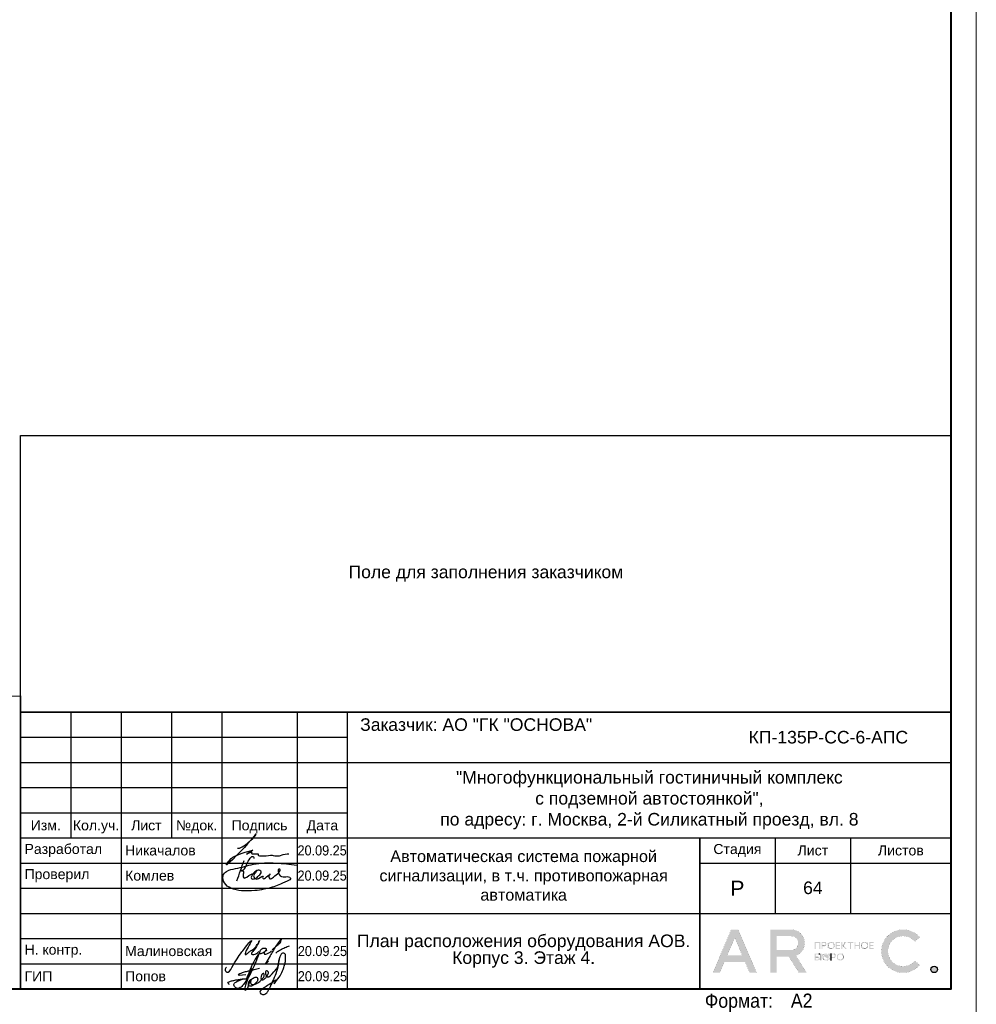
# Model space of a CAD drawing. Header units: millimetres. Extents: x -195178 to 1761886, y 140622 to 301105.
# Tile 23 of 131: x 93713 to 112731, y 224498 to 244065. Entities that reach past the tile are written whole.
import ezdxf
from ezdxf.enums import TextEntityAlignment as Align

# ---------------------------------------------------------------- set-up
doc = ezdxf.new("R2010")
doc.units = ezdxf.units.MM
doc.layers.get('Defpoints').update_dxf_attribs({"color": 252})
for name, color, linetype, lineweight in [('DB CP Оформление', 7, 'Continuous', 25), ('Охрана входов', 252, 'Continuous', 30), ('Рамка', 7, 'Continuous', 18)]:
    doc.layers.add(name, color=color, linetype=linetype, lineweight=lineweight)
doc.layers.add('DB CP Подписи', color=7, linetype='Continuous', lineweight=25, true_color=0x0a45f5)
doc.layers.add('Автоматика', color=1, linetype='Continuous')
doc.layers.add('формат', color=250, linetype='Continuous')
doc.styles.add('Arial', font='arial.ttf', dxfattribs={"width": 0.9, "height": 699.9999999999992})
doc.styles.add('CP.Text', font='arial.ttf')
doc.styles.add('CP.Text дата', font='arial.ttf', dxfattribs={"width": 0.9})

# ---------------------------------------------------------------- blocks, each defined once
blk = doc.blocks.new('*U29')
at = {"color": 0, "lineweight": 0}
blk.add_lwpolyline([(-594, 4.393872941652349e-15), (6.661338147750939e-14, 6.661338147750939e-14), (3.331937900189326e-14, 420.0000000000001), (-594.0000000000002, 420.0000000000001)], close=True, dxfattribs=at)
at = {"lineweight": 40}
blk.add_lwpolyline([(-574, 5.000000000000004), (-4.999999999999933, 5.000000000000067), (-4.999999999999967, 415.0000000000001), (-574.0000000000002, 415.0000000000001)], close=True, dxfattribs=at)
at = {"style": 'Arial', "width": 0.9}
blk.add_text('Формат:', height=2.8, dxfattribs=at).set_placement((-53.97311837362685, 1.250000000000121))
at = {"style": 'Arial', "width": 0.9, "flags": 8}
blk.add_attdef('FORMAT', (-36.87188609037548, 1.257088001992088), '', height=2.8, dxfattribs=at)
blk = doc.blocks.new('Попов')
at = {"layer": 'DB CP Подписи', "color": 160, "true_color": 0x0a45f5}
for points in [[(7.394956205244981, 7.032094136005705), (4.284556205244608, 0.8400941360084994), (3.982156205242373, 0.4944941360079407), (3.665356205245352, 0.2583778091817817), (3.190156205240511, 0.09837780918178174), (2.801356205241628, 0.2064941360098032), (2.509696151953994, 0.451294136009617), (2.383756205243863, 0.7680941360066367), (2.429696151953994, 0.9984941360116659), (2.62855620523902, 1.243294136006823), (3.319756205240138, 1.603294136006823), (3.895756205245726, 1.848094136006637), (4.370956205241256, 1.992094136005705), (4.918156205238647, 1.992094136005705)], [(7.394956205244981, 7.032094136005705), (6.962956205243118, 6.427294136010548), (4.918156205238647, 1.992094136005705)], [(8.094156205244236, 0.03369413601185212), (8.828556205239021, 0.5520941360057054), (9.980556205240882, 1.272094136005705), (10.85895620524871, 1.761694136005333), (10.41255620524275, 1.084894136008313), (11.57895620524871, 2.611294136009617), (12.16935620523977, 3.84969413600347), (12.471756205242, 4.713694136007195), (12.629696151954, 5.419294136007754), (12.689696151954, 6.2400941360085), (12.54375620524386, 6.945694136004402), (12.34215620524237, 7.075294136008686), (12.03975620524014, 7.075294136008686), (11.64969615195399, 6.6000941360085), (11.379696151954, 5.779294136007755), (11.21895620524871, 4.728094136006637), (10.72935620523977, 3.014494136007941), (9.418956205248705, 0.0336941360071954)], [(3.521356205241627, 2.971294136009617), (4.126156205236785, 3.244894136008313), (4.932556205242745, 3.475294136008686), (6.444556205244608, 3.835294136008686), (7.495756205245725, 4.080094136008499)], [(5.979696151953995, 4.069175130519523), (4.859696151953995, -0.1216221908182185), (5.311356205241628, 0.624094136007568), (5.311356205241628, 0.8688941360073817), (5.624396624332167, 1.697142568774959), (6.247356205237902, 2.150494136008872), (6.650556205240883, 2.323294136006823), (6.909756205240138, 2.323294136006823), (7.125756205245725, 2.150494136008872), (7.125756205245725, 1.747294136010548), (6.82335620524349, 1.243294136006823), (6.333756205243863, 0.7968941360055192), (5.714556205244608, 0.5088941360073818), (5.412156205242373, 0.5952941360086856), (5.49855620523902, 1.286494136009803), (5.817585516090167, 1.879286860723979), (5.714556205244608, 1.286494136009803), (5.829756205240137, 0.9552941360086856), (6.146556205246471, 0.8832941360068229), (6.794556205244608, 1.012894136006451), (7.528956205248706, 1.459294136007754), (8.119356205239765, 2.064094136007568), (8.407356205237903, 2.510494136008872), (8.407356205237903, 2.899294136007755), (8.320956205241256, 3.028894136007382), (8.090556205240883, 2.956894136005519), (7.816956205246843, 2.366494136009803), (7.816956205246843, 1.963294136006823), (7.989756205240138, 1.776094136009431), (8.364156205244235, 1.891294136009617), (8.82495620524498, 2.323294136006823), (9.055356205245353, 2.697694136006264), (9.271356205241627, 3.302494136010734), (9.012156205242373, 3.561694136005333), (8.882556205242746, 3.561694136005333), (8.709696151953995, 3.3600941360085), (8.709696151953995, 2.978377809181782), (9.039696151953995, 2.408377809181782), (10.349696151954, 3.378377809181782), (11.11969615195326, 4.410259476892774), (11.27818451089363, 5.133235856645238), (11.35539592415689, 5.654323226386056), (11.38831620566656, 5.819447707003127), (11.35539592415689, 5.654323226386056)], [(1.534156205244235, 0.8688941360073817), (1.303756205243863, 1.041694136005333), (1.217356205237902, 1.214494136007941), (1.447756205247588, 1.416094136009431), (2.038156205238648, 1.603294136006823), (2.815756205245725, 1.761694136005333), (3.506956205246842, 1.876894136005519), (4.357209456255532, 1.989153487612), (4.918156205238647, 1.992094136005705)], [(3.521356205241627, 2.971294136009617), (3.294445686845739, 2.859738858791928), (4.789696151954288, 2.859738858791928)]]:
    blk.add_spline(points, degree=3, dxfattribs=at)
at = {"layer": 'DB CP Подписи'}
blk.add_spline([(8.094156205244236, 0.03369413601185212), (7.791756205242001, -0.2544480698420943), (7.618956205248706, -0.4847058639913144), (7.618956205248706, -0.8015058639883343), (7.950156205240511, -1.060705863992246), (8.569356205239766, -1.060705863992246), (8.943756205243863, -0.7583058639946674), (9.116556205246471, -0.4991058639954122), (9.418956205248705, 0.0336941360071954)], degree=3, dxfattribs=at)
blk = doc.blocks.new('A$Cf51998ab')
at = {"layer": 'DB CP Подписи'}
for points in [[(2.024743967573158, 7.175397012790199), (0.02474396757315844, 3.175397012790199), (2.524743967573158, 0.1753970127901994), (9.524743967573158, 6.675397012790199), (17.02474396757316, 19.1753970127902), (23.52474396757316, 28.6753970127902), (29.02474396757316, 35.6753970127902), (35.52474396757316, 43.6753970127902), (36.52474396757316, 44.6753970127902), (30.02474396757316, 30.6753970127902), (28.52474396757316, 26.1753970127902), (28.52474396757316, 25.1753970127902), (31.52474396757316, 26.6753970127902), (36.02474396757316, 30.1753970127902), (43.52474396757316, 36.1753970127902), (45.52474396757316, 39.1753970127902), (47.52474396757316, 42.6753970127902), (47.52474396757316, 43.1753970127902), (48.02474396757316, 44.1753970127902), (40.52474396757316, 31.1753970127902), (37.52474396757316, 25.6753970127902), (40.52474396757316, 25.1753970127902), (47.02474396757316, 28.6753970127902), (47.52474396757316, 29.1753970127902)], [(66.52474396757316, 31.6753970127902), (75.02474396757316, 39.1753970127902), (79.02474396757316, 43.6753970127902), (79.52474396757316, 46.6753970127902), (75.02474396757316, 41.6753970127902), (69.02474396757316, 32.6753970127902), (61.02474396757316, 18.6753970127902), (57.02474396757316, 11.6753970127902), (61.52474396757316, 15.6753970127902)], [(57.52474396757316, 34.1753970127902), (54.52474396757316, 34.1753970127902), (50.02474396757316, 31.1753970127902), (49.52474396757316, 26.1753970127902), (54.02474396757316, 27.6753970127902), (56.02474396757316, 29.1753970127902), (58.02474396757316, 33.1753970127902), (57.52474396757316, 34.1753970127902)], [(59.02474396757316, 30.6753970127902), (55.49455854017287, 28.71229258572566), (55.52474396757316, 25.6753970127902), (57.52474396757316, 25.6753970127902), (62.02474396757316, 27.6753970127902), (65.02474396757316, 29.6753970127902), (65.52474396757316, 30.1753970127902)], [(71.80259313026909, 27.23596012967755), (75.18207571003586, 30.02247973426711), (81.43411698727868, 33.40007838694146), (87.77064376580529, 36.27103771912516), (91.06563812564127, 37.45319772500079)]]:
    blk.add_spline(points, degree=3, dxfattribs=at)
blk = doc.blocks.new('Лого')
at = {"layer": 'DB CP Оформление'}
h = blk.add_hatch(color=0, dxfattribs=at)
edge = h.paths.add_edge_path()
edge.add_line((-3.149615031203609, 491.8564630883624), (-2.145539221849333, 491.0307320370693))
edge.add_arc((-5.466713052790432, 493.7619962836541), 4.300000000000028, 39.43316774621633, 320.5668322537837, ccw=False)
edge.add_line((-2.145539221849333, 496.4932605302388), (-3.149615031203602, 495.6675294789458))
edge.add_arc((-5.466713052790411, 493.7619962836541), 3.000000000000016, 39.43316774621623, 320.5668322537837)
edge = h.paths.add_edge_path()
edge.add_arc((0.7039796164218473, 490.1453402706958), 0.65, 0, 360)
h.paths.add_polyline_path([(-38.91856638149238, 496.3972109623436), (-37.43639440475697, 492.9290438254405), (-40.40073835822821, 492.9290438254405)], flags=16)
edge = h.paths.add_edge_path(flags=16)
edge.add_line((-30.56831019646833, 493.9825875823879), (-27.63778042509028, 493.9825875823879))
edge.add_arc((-27.63778042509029, 495.2825875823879), 1.299999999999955, 270.0000000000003, 360.0000000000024)
edge.add_line((-26.33778042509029, 495.2825875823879), (-26.33778042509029, 495.4512324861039))
edge.add_arc((-27.63778042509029, 495.4512324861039), 1.300000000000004, 359.9999999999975, 449.9999999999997)
edge.add_line((-27.63778042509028, 496.7512324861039), (-30.56831019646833, 496.7512324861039))
edge.add_line((-30.56831019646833, 496.7512324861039), (-30.56831019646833, 493.9825875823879))
h.paths.add_polyline_path([(-35.9689509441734, 489.4953402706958), (-36.88082038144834, 491.6290438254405), (-40.956312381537, 491.6290438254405), (-41.8681818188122, 489.4953402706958), (-43.28192242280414, 489.4953402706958), (-39.6254366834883, 498.0512324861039), (-38.21169607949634, 498.0512324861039), (-34.55521034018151, 489.4953402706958)])
edge = h.paths.add_edge_path()
edge.add_line((-30.56831019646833, 489.4953402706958), (-31.86831019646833, 489.4953402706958))
edge.add_line((-31.86831019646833, 489.4953402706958), (-31.86831019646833, 498.0512324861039))
edge.add_line((-31.86831019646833, 498.0512324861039), (-27.63778042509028, 498.0512324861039))
edge.add_arc((-27.63778042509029, 495.4512324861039), 2.600000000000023, 0, 89.99999999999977, ccw=False)
edge.add_line((-25.03778042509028, 495.4512324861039), (-25.03778042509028, 495.2825875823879))
edge.add_arc((-27.63778042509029, 495.2825875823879), 2.600000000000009, -70.23716168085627, 0, ccw=False)
edge.add_line((-26.75864866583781, 492.8357268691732), (-24.6131234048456, 489.4953402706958))
edge.add_line((-24.6131234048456, 489.4953402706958), (-26.15818166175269, 489.4953402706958))
edge.add_line((-26.15818166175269, 489.4953402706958), (-28.20534579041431, 492.6825875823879))
edge.add_line((-28.20534579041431, 492.6825875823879), (-30.56831019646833, 492.6825875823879))
edge.add_line((-30.56831019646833, 492.6825875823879), (-30.56831019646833, 489.4953402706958))
edge = h.paths.add_edge_path(flags=16)
edge.add_line((-21.27053753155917, 492.6928723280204), (-21.27053753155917, 492.5228723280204))
edge.add_arc((-20.82053753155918, 492.5228723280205), 0.4499999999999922, 180.0000000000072, 270.0000000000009)
edge.add_line((-20.82053753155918, 492.0728723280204), (-20.69150461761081, 492.0728723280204))
edge.add_arc((-20.6915046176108, 492.5228723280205), 0.4500000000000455, 269.9999999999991, 359.9999999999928)
edge.add_line((-20.24150461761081, 492.5228723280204), (-20.24150461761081, 492.6928723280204))
edge.add_arc((-20.69150461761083, 492.6928723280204), 0.4500000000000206, 0, 89.99999999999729)
edge.add_line((-20.69150461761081, 493.1428723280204), (-20.82053753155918, 493.1428723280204))
edge.add_arc((-20.82053753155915, 492.6928723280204), 0.4500000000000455, 90.00000000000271, 180)
edge = h.paths.add_edge_path(flags=17)
edge.add_line((-21.62964566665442, 491.9228723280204), (-21.62964566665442, 492.5328723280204))
edge.add_line((-21.62964566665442, 492.5328723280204), (-21.45053753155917, 492.5328723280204))
edge.add_line((-21.45053753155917, 492.5328723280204), (-21.45053753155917, 492.5228723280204))
edge.add_arc((-20.85053753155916, 492.5228723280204), 0.6000000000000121, 180, 269.999999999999)
edge.add_line((-20.85053753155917, 491.9228723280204), (-20.66150461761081, 491.9228723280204))
edge.add_arc((-20.66150461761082, 492.5228723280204), 0.6000000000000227, 270.000000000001, 360)
edge.add_line((-20.06150461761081, 492.5228723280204), (-20.06150461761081, 492.6928723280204))
edge.add_arc((-20.66150461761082, 492.6928723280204), 0.6000000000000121, 0, 89.99999999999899)
edge.add_line((-20.66150461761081, 493.2928723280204), (-20.85053753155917, 493.2928723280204))
edge.add_arc((-20.85053753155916, 492.6928723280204), 0.6000000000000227, 90.00000000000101, 180)
edge.add_line((-21.45053753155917, 492.6928723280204), (-21.45053753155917, 492.6828723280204))
edge.add_line((-21.45053753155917, 492.6828723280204), (-21.62964566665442, 492.6828723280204))
edge.add_line((-21.62964566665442, 492.6828723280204), (-21.62964566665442, 493.2928723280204))
edge.add_line((-21.62964566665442, 493.2928723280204), (-21.80964566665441, 493.2928723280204))
edge.add_line((-21.80964566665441, 493.2928723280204), (-21.80964566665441, 491.9228723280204))
edge.add_line((-21.80964566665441, 491.9228723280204), (-21.62964566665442, 491.9228723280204))
edge = h.paths.add_edge_path(flags=16)
edge.add_line((-18.44160413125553, 492.6928723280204), (-18.44160413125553, 492.5228723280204))
edge.add_arc((-17.99160413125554, 492.5228723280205), 0.4499999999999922, 180.0000000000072, 270.0000000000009)
edge.add_line((-17.99160413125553, 492.0728723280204), (-17.86257121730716, 492.0728723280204))
edge.add_arc((-17.86257121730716, 492.5228723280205), 0.4500000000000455, 269.9999999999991, 359.9999999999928)
edge.add_line((-17.41257121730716, 492.5228723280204), (-17.41257121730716, 492.6928723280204))
edge.add_arc((-17.86257121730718, 492.6928723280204), 0.4500000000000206, 0, 89.99999999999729)
edge.add_line((-17.86257121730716, 493.1428723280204), (-17.99160413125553, 493.1428723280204))
edge.add_arc((-17.99160413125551, 492.6928723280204), 0.4500000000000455, 90.00000000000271, 180)
edge = h.paths.add_edge_path()
edge.add_line((-18.62160413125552, 492.6928723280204), (-18.62160413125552, 492.5228723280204))
edge.add_arc((-18.02160413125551, 492.5228723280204), 0.6000000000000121, 180, 269.999999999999)
edge.add_line((-18.02160413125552, 491.9228723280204), (-17.83257121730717, 491.9228723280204))
edge.add_arc((-17.83257121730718, 492.5228723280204), 0.6000000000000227, 270.000000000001, 360)
edge.add_line((-17.23257121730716, 492.5228723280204), (-17.23257121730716, 492.6928723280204))
edge.add_arc((-17.83257121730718, 492.6928723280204), 0.6000000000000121, 0, 89.99999999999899)
edge.add_line((-17.83257121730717, 493.2928723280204), (-18.02160413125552, 493.2928723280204))
edge.add_arc((-18.02160413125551, 492.6928723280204), 0.6000000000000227, 90.00000000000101, 180)
edge = h.paths.add_edge_path(flags=16)
edge.add_line((-13.61226025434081, 494.9777851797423), (-13.61226025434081, 494.8077851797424))
edge.add_arc((-13.16226025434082, 494.8077851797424), 0.4499999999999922, 180.0000000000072, 270.0000000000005)
edge.add_line((-13.16226025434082, 494.3577851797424), (-13.03322734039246, 494.3577851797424))
edge.add_arc((-13.03322734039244, 494.8077851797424), 0.4500000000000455, 269.9999999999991, 359.9999999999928)
edge.add_line((-12.58322734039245, 494.8077851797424), (-12.58322734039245, 494.9777851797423))
edge.add_arc((-13.03322734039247, 494.9777851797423), 0.4500000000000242, 0, 89.99999999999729)
edge.add_line((-13.03322734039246, 495.4277851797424), (-13.16226025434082, 495.4277851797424))
edge.add_arc((-13.16226025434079, 494.9777851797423), 0.4500000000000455, 90.00000000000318, 180)
edge = h.paths.add_edge_path()
edge.add_line((-13.79226025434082, 494.9777851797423), (-13.79226025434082, 494.8077851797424))
edge.add_arc((-13.19226025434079, 494.8077851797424), 0.6000000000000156, 180, 269.9999999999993)
edge.add_line((-13.19226025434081, 494.2077851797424), (-13.00322734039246, 494.2077851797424))
edge.add_arc((-13.00322734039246, 494.8077851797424), 0.6000000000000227, 270.000000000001, 360)
edge.add_line((-12.40322734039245, 494.8077851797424), (-12.40322734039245, 494.9777851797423))
edge.add_arc((-13.00322734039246, 494.9777851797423), 0.6000000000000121, 0, 89.99999999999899)
edge.add_line((-13.00322734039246, 495.5777851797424), (-13.19226025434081, 495.5777851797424))
edge.add_arc((-13.19226025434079, 494.9777851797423), 0.6000000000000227, 90.00000000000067, 180)
edge = h.paths.add_edge_path(flags=16)
edge.add_line((-20.28705089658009, 494.9777851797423), (-20.28705089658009, 494.8077851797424))
edge.add_arc((-19.8370508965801, 494.8077851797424), 0.4499999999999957, 180.0000000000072, 270.0000000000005)
edge.add_line((-19.83705089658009, 494.3577851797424), (-19.70801798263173, 494.3577851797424))
edge.add_arc((-19.70801798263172, 494.8077851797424), 0.4500000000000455, 269.9999999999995, 359.9999999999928)
edge.add_line((-19.25801798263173, 494.8077851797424), (-19.25801798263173, 494.9777851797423))
edge.add_arc((-19.70801798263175, 494.9777851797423), 0.4500000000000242, 0, 89.99999999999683)
edge.add_line((-19.70801798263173, 495.4277851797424), (-19.83705089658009, 495.4277851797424))
edge.add_arc((-19.83705089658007, 494.9777851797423), 0.4500000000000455, 90.00000000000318, 180)
edge = h.paths.add_edge_path()
edge.add_line((-20.46705089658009, 494.9777851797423), (-20.46705089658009, 494.8077851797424))
edge.add_arc((-19.86705089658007, 494.8077851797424), 0.6000000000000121, 180, 269.999999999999)
edge.add_line((-19.86705089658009, 494.2077851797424), (-19.67801798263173, 494.2077851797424))
edge.add_arc((-19.67801798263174, 494.8077851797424), 0.6000000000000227, 270.000000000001, 360)
edge.add_line((-19.07801798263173, 494.8077851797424), (-19.07801798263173, 494.9777851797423))
edge.add_arc((-19.67801798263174, 494.9777851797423), 0.6000000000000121, 0, 89.99999999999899)
edge.add_line((-19.67801798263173, 495.5777851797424), (-19.86705089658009, 495.5777851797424))
edge.add_arc((-19.86705089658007, 494.9777851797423), 0.6000000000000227, 90.00000000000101, 180)
edge = h.paths.add_edge_path(flags=16)
edge.add_arc((-19.22667760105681, 492.7878723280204), 0.1800000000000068, 270.0000000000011, 360)
edge.add_line((-19.04667760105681, 492.7878723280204), (-19.0466776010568, 492.9328723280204))
edge.add_arc((-19.22667760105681, 492.9328723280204), 0.1800000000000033, 0, 89.99999999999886)
edge.add_line((-19.2266776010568, 493.1128723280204), (-19.63443714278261, 493.1128723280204))
edge.add_line((-19.63443714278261, 493.1128723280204), (-19.6344371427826, 492.6078723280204))
edge.add_line((-19.6344371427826, 492.6078723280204), (-19.22667760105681, 492.6078723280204))
edge = h.paths.add_edge_path()
edge.add_line((-19.63443714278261, 491.9228723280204), (-19.81443714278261, 491.9228723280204))
edge.add_line((-19.81443714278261, 491.9228723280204), (-19.81443714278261, 493.2928723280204))
edge.add_line((-19.81443714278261, 493.2928723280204), (-19.2266776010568, 493.2928723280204))
edge.add_arc((-19.2266776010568, 492.9328723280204), 0.3600000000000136, 0, 89.99999999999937, ccw=False)
edge.add_line((-18.8666776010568, 492.9328723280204), (-18.86667760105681, 492.7878723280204))
edge.add_arc((-19.22667760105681, 492.7878723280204), 0.3600000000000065, -89.99999999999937, 0, ccw=False)
edge.add_line((-19.22667760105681, 492.4278723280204), (-19.63443714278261, 492.4278723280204))
edge.add_line((-19.63443714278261, 492.4278723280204), (-19.63443714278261, 491.9228723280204))
edge = h.paths.add_edge_path(flags=16)
edge.add_line((-22.41432519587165, 492.0728723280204), (-22.81592550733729, 492.0728723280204))
edge.add_line((-22.81592550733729, 492.0728723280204), (-22.81592550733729, 492.5700955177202))
edge.add_line((-22.81592550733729, 492.5700955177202), (-22.41432519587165, 492.5700955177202))
edge.add_arc((-22.41432519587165, 492.3900955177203), 0.17999999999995, -1.807620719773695e-11, 89.99999999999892, ccw=False)
edge.add_line((-22.23432519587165, 492.3900955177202), (-22.23432519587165, 492.2528723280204))
edge.add_arc((-22.41432519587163, 492.2528723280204), 0.1799999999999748, -90.00000000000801, 0, ccw=False)
h.paths.add_polyline_path([(-16.95626591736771, 495.5777851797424), (-17.51223811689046, 494.9677851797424), (-17.55459530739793, 494.9677851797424), (-17.55459530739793, 495.5777851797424), (-17.73459530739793, 495.5777851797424), (-17.73459530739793, 494.2077851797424), (-17.55459530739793, 494.2077851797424), (-17.55459530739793, 494.8177851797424), (-17.47826675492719, 494.8177851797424), (-16.92229455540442, 494.2077851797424), (-16.67874821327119, 494.2077851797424), (-17.32006333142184, 494.9114214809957), (-16.71271957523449, 495.5777851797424)])
edge = h.paths.add_edge_path()
edge.add_line((-22.10894538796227, 493.1128723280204), (-22.8159255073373, 493.1128723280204))
edge.add_line((-22.8159255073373, 493.1128723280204), (-22.81592550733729, 492.7200955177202))
edge.add_line((-22.81592550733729, 492.7200955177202), (-22.41432519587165, 492.7200955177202))
edge.add_arc((-22.41432519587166, 492.3600955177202), 0.3600000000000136, 0, 89.99999999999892, ccw=False)
edge.add_line((-22.05432519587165, 492.3600955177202), (-22.05432519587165, 492.2828723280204))
edge.add_arc((-22.41432519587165, 492.2828723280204), 0.3600000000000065, -89.99999999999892, 0, ccw=False)
edge.add_line((-22.41432519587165, 491.9228723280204), (-23.01592550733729, 491.9228723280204))
edge.add_line((-23.01592550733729, 491.9228723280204), (-23.01592550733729, 493.2928723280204))
edge.add_line((-23.01592550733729, 493.2928723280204), (-22.10894538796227, 493.2928723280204))
edge.add_line((-22.10894538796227, 493.2928723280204), (-22.10894538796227, 493.1128723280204))
h.paths.add_polyline_path([(-15.99401623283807, 495.3977851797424), (-16.45775531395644, 495.3977851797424), (-16.45775531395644, 495.5777851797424), (-15.35027715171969, 495.5777851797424), (-15.35027715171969, 495.3977851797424), (-15.81401623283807, 495.3977851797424), (-15.81401623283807, 494.2077851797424), (-15.99401623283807, 494.2077851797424)])
h.paths.add_polyline_path([(-14.219327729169, 494.9827851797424), (-14.219327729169, 495.5777851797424), (-14.039327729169, 495.5777851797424), (-14.039327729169, 494.2077851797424), (-14.219327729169, 494.2077851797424), (-14.219327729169, 494.8027851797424), (-14.92320967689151, 494.8027851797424), (-14.92320967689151, 494.2077851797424), (-15.10320967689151, 494.2077851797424), (-15.10320967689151, 495.5777851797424), (-14.92320967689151, 495.5777851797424), (-14.92320967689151, 494.9827851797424)])
h.paths.add_polyline_path([(-11.97615986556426, 494.8027851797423), (-11.97615986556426, 494.3877851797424), (-11.30687213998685, 494.3877851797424), (-11.30687213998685, 494.2077851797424), (-12.15615986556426, 494.2077851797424), (-12.15615986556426, 495.5777851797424), (-11.30687213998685, 495.5777851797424), (-11.30687213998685, 495.3977851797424), (-11.97615986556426, 495.3977851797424), (-11.97615986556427, 494.9827851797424), (-11.34484040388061, 494.9827851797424), (-11.34484040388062, 494.8027851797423)])
edge = h.paths.add_edge_path(flags=16)
edge.add_arc((-21.07411837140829, 495.0727851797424), 0.1800000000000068, 270.0000000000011, 360)
edge.add_line((-20.89411837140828, 495.0727851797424), (-20.89411837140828, 495.2177851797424))
edge.add_arc((-21.07411837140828, 495.2177851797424), 0.1800000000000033, 0, 89.99999999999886)
edge.add_line((-21.07411837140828, 495.3977851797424), (-21.48187791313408, 495.3977851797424))
edge.add_line((-21.48187791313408, 495.3977851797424), (-21.48187791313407, 494.8927851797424))
edge.add_line((-21.48187791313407, 494.8927851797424), (-21.07411837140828, 494.8927851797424))
h.paths.add_polyline_path([(-22.81592550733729, 494.2077851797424), (-23.01592550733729, 494.2077851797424), (-23.01592550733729, 495.5777851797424), (-21.90894538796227, 495.5777851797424), (-21.90894538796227, 494.2077851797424), (-22.10894538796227, 494.2077851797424), (-22.10894538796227, 495.3977851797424), (-22.81592550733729, 495.3977851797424)])
h.paths.add_polyline_path([(-18.65095050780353, 494.8027851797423), (-18.65095050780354, 494.3877851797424), (-17.98166278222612, 494.3877851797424), (-17.98166278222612, 494.2077851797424), (-18.83095050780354, 494.2077851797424), (-18.83095050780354, 495.5777851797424), (-17.98166278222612, 495.5777851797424), (-17.98166278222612, 495.3977851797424), (-18.65095050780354, 495.3977851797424), (-18.65095050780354, 494.9827851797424), (-18.01963104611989, 494.9827851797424), (-18.01963104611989, 494.8027851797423)])
edge = h.paths.add_edge_path()
edge.add_line((-21.48187791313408, 494.2077851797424), (-21.66187791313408, 494.2077851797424))
edge.add_line((-21.66187791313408, 494.2077851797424), (-21.66187791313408, 495.5777851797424))
edge.add_line((-21.66187791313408, 495.5777851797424), (-21.07411837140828, 495.5777851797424))
edge.add_arc((-21.07411837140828, 495.2177851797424), 0.3600000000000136, 0, 89.99999999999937, ccw=False)
edge.add_line((-20.71411837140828, 495.2177851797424), (-20.71411837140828, 495.0727851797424))
edge.add_arc((-21.07411837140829, 495.0727851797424), 0.3600000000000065, -89.99999999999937, 0, ccw=False)
edge.add_line((-21.07411837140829, 494.7127851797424), (-21.48187791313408, 494.7127851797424))
edge.add_line((-21.48187791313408, 494.7127851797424), (-21.48187791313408, 494.2077851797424))
edge = h.paths.add_edge_path()
edge.add_line((-19.81443714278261, 493.2928723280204), (-19.81443714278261, 491.9228723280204))
edge.add_line((-22.10894538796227, 493.2928723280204), (-22.10894538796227, 493.1128723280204))
at = {"layer": 'DB CP Оформление', "color": 0}
for p, q in [((-22.10894538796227, 493.2928723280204), (-22.10894538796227, 493.1128723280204)), ((-19.81443714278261, 493.2928723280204), (-19.81443714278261, 491.9228723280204))]:
    blk.add_line(p, q, dxfattribs=at)
at = {"layer": 'DB CP Оформление', "color": 0, "const_width": 0.01}
for points in [[(-35.9689509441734, 489.4953402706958), (-36.88082038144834, 491.6290438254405), (-40.956312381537, 491.6290438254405), (-41.8681818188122, 489.4953402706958), (-43.28192242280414, 489.4953402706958), (-39.6254366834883, 498.0512324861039), (-38.21169607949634, 498.0512324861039), (-34.55521034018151, 489.4953402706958)], [(-38.91856638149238, 496.3972109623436), (-37.43639440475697, 492.9290438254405), (-40.40073835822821, 492.9290438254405)], [(-22.81592550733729, 494.2077851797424), (-23.01592550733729, 494.2077851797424), (-23.01592550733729, 495.5777851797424), (-21.90894538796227, 495.5777851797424), (-21.90894538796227, 494.2077851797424), (-22.10894538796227, 494.2077851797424), (-22.10894538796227, 495.3977851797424), (-22.81592550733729, 495.3977851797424)], [(-18.65095050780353, 494.8027851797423), (-18.65095050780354, 494.3877851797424), (-17.98166278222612, 494.3877851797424), (-17.98166278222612, 494.2077851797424), (-18.83095050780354, 494.2077851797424), (-18.83095050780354, 495.5777851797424), (-17.98166278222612, 495.5777851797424), (-17.98166278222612, 495.3977851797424), (-18.65095050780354, 495.3977851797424), (-18.65095050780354, 494.9827851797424), (-18.01963104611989, 494.9827851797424), (-18.01963104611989, 494.8027851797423)], [(-16.95626591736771, 495.5777851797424), (-17.51223811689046, 494.9677851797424), (-17.55459530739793, 494.9677851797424), (-17.55459530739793, 495.5777851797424), (-17.73459530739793, 495.5777851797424), (-17.73459530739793, 494.2077851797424), (-17.55459530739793, 494.2077851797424), (-17.55459530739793, 494.8177851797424), (-17.47826675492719, 494.8177851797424), (-16.92229455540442, 494.2077851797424), (-16.67874821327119, 494.2077851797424), (-17.32006333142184, 494.9114214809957), (-16.71271957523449, 495.5777851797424)], [(-15.99401623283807, 495.3977851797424), (-16.45775531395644, 495.3977851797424), (-16.45775531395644, 495.5777851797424), (-15.35027715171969, 495.5777851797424), (-15.35027715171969, 495.3977851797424), (-15.81401623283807, 495.3977851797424), (-15.81401623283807, 494.2077851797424), (-15.99401623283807, 494.2077851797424)], [(-14.219327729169, 494.9827851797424), (-14.219327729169, 495.5777851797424), (-14.039327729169, 495.5777851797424), (-14.039327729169, 494.2077851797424), (-14.219327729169, 494.2077851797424), (-14.219327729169, 494.8027851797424), (-14.92320967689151, 494.8027851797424), (-14.92320967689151, 494.2077851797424), (-15.10320967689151, 494.2077851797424), (-15.10320967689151, 495.5777851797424), (-14.92320967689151, 495.5777851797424), (-14.92320967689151, 494.9827851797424)], [(-11.97615986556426, 494.8027851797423), (-11.97615986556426, 494.3877851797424), (-11.30687213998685, 494.3877851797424), (-11.30687213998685, 494.2077851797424), (-12.15615986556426, 494.2077851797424), (-12.15615986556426, 495.5777851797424), (-11.30687213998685, 495.5777851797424), (-11.30687213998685, 495.3977851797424), (-11.97615986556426, 495.3977851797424), (-11.97615986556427, 494.9827851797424), (-11.34484040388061, 494.9827851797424), (-11.34484040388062, 494.8027851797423)]]:
    blk.add_lwpolyline(points, close=True, dxfattribs=at)
for points in [[(-30.56831019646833, 489.4953402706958), (-31.86831019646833, 489.4953402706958), (-31.86831019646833, 498.0512324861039), (-27.63778042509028, 498.0512324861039, -0.414213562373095), (-25.03778042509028, 495.4512324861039), (-25.03778042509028, 495.2825875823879, -0.316436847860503), (-26.75864866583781, 492.8357268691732), (-24.6131234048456, 489.4953402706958), (-26.15818166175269, 489.4953402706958), (-28.20534579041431, 492.6825875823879), (-30.56831019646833, 492.6825875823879)], [(-3.149615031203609, 491.8564630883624), (-2.145539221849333, 491.0307320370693, -2.790346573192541), (-2.145539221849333, 496.4932605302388), (-3.149615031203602, 495.6675294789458, 2.790346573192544)], [(-30.56831019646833, 493.9825875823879), (-27.63778042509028, 493.9825875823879, 0.414213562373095), (-26.33778042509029, 495.2825875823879), (-26.33778042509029, 495.4512324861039, 0.414213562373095), (-27.63778042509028, 496.7512324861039), (-30.56831019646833, 496.7512324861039)], [(-21.48187791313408, 494.2077851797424), (-21.66187791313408, 494.2077851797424), (-21.66187791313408, 495.5777851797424), (-21.07411837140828, 495.5777851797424, -0.4142135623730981), (-20.71411837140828, 495.2177851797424), (-20.71411837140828, 495.0727851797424, -0.4142135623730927), (-21.07411837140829, 494.7127851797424), (-21.48187791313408, 494.7127851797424)], [(-21.07411837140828, 494.8927851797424, 0.4142135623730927), (-20.89411837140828, 495.0727851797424), (-20.89411837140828, 495.2177851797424, 0.4142135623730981), (-21.07411837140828, 495.3977851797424), (-21.48187791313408, 495.3977851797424), (-21.48187791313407, 494.8927851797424)], [(-20.46705089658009, 494.9777851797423), (-20.46705089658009, 494.8077851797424, 0.414213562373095), (-19.86705089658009, 494.2077851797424), (-19.67801798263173, 494.2077851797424, 0.414213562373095), (-19.07801798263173, 494.8077851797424), (-19.07801798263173, 494.9777851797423, 0.414213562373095), (-19.67801798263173, 495.5777851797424), (-19.86705089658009, 495.5777851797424, 0.414213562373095)], [(-20.28705089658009, 494.9777851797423), (-20.28705089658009, 494.8077851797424, 0.414213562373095), (-19.83705089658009, 494.3577851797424), (-19.70801798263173, 494.3577851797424, 0.414213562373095), (-19.25801798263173, 494.8077851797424), (-19.25801798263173, 494.9777851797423, 0.414213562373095), (-19.70801798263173, 495.4277851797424), (-19.83705089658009, 495.4277851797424, 0.414213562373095)], [(-13.79226025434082, 494.9777851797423), (-13.79226025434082, 494.8077851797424, 0.414213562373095), (-13.19226025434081, 494.2077851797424), (-13.00322734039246, 494.2077851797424, 0.414213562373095), (-12.40322734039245, 494.8077851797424), (-12.40322734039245, 494.9777851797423, 0.414213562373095), (-13.00322734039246, 495.5777851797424), (-13.19226025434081, 495.5777851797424, 0.414213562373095)], [(-13.61226025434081, 494.9777851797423), (-13.61226025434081, 494.8077851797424, 0.414213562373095), (-13.16226025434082, 494.3577851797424), (-13.03322734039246, 494.3577851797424, 0.414213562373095), (-12.58322734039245, 494.8077851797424), (-12.58322734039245, 494.9777851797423, 0.414213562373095), (-13.03322734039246, 495.4277851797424), (-13.16226025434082, 495.4277851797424, 0.414213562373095)], [(-22.10894538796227, 493.1128723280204), (-22.8159255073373, 493.1128723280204), (-22.81592550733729, 492.7200955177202), (-22.41432519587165, 492.7200955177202, -0.4142135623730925), (-22.05432519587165, 492.3600955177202), (-22.05432519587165, 492.2828723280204, -0.4142135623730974), (-22.41432519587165, 491.9228723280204), (-23.01592550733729, 491.9228723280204), (-23.01592550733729, 493.2928723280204), (-22.10894538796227, 493.2928723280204)], [(-21.62964566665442, 491.9228723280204), (-21.62964566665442, 492.5328723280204), (-21.45053753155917, 492.5328723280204), (-21.45053753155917, 492.5228723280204, 0.414213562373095), (-20.85053753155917, 491.9228723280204), (-20.66150461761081, 491.9228723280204, 0.414213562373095), (-20.06150461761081, 492.5228723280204), (-20.06150461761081, 492.6928723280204, 0.414213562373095), (-20.66150461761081, 493.2928723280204), (-20.85053753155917, 493.2928723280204, 0.414213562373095), (-21.45053753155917, 492.6928723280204), (-21.45053753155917, 492.6828723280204), (-21.62964566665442, 492.6828723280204), (-21.62964566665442, 493.2928723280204), (-21.80964566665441, 493.2928723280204), (-21.80964566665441, 491.9228723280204)], [(-21.27053753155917, 492.6928723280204), (-21.27053753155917, 492.5228723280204, 0.414213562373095), (-20.82053753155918, 492.0728723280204), (-20.69150461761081, 492.0728723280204, 0.414213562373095), (-20.24150461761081, 492.5228723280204), (-20.24150461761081, 492.6928723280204, 0.414213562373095), (-20.69150461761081, 493.1428723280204), (-20.82053753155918, 493.1428723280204, 0.414213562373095)], [(-19.63443714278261, 491.9228723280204), (-19.81443714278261, 491.9228723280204), (-19.81443714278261, 493.2928723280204), (-19.2266776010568, 493.2928723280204, -0.4142135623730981), (-18.8666776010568, 492.9328723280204), (-18.86667760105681, 492.7878723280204, -0.4142135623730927), (-19.22667760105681, 492.4278723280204), (-19.63443714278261, 492.4278723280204)], [(-19.22667760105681, 492.6078723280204, 0.4142135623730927), (-19.04667760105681, 492.7878723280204), (-19.0466776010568, 492.9328723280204, 0.4142135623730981), (-19.2266776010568, 493.1128723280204), (-19.63443714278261, 493.1128723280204), (-19.6344371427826, 492.6078723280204)], [(-18.62160413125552, 492.6928723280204), (-18.62160413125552, 492.5228723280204, 0.414213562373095), (-18.02160413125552, 491.9228723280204), (-17.83257121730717, 491.9228723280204, 0.414213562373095), (-17.23257121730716, 492.5228723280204), (-17.23257121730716, 492.6928723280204, 0.414213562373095), (-17.83257121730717, 493.2928723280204), (-18.02160413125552, 493.2928723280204, 0.414213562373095)], [(-18.44160413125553, 492.6928723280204), (-18.44160413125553, 492.5228723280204, 0.414213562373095), (-17.99160413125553, 492.0728723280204), (-17.86257121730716, 492.0728723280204, 0.414213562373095), (-17.41257121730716, 492.5228723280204), (-17.41257121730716, 492.6928723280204, 0.414213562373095), (-17.86257121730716, 493.1428723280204), (-17.99160413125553, 493.1428723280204, 0.414213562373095)], [(-22.41432519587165, 492.0728723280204), (-22.81592550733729, 492.0728723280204), (-22.81592550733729, 492.5700955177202), (-22.41432519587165, 492.5700955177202, -0.4142135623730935), (-22.23432519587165, 492.3900955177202), (-22.23432519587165, 492.2528723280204, -0.4142135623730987)]]:
    blk.add_lwpolyline(points, format="xyb", close=True, dxfattribs=at)
at = {"layer": 'DB CP Оформление', "color": 0}
blk.add_circle((0.7039796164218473, 490.1453402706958), 0.65, dxfattribs=at)
at = {"layer": 'Defpoints', "color": 0}
blk.add_lwpolyline([(-45.89650028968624, 501.2732863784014), (4.103499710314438, 501.2732863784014), (4.103499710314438, 486.2732863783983), (-45.89650028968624, 486.2732863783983)], close=True, dxfattribs=at)
blk = doc.blocks.new('A$C5BE547C8')
at = {"layer": 'DB CP Подписи', "color": 160, "true_color": 0x0a45f5}
for points in [[(-36.17550682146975, 134.4371501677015), (61.71678818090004, 412.4869762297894)], [(12.77064067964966, 273.4620631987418), (54.9465189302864, 284.4855278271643), (94.154754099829, 355.2698806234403), (190.2780455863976, 461.4464249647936), (197.8667517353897, 439.9583000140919)], [(553.6754189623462, 292.4671654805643), (541.1363445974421, 294.8536106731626), (543.5881781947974, 221.3447915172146), (618.3679039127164, 188.8783703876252), (688.8570107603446, 181.5274854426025), (702.341915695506, 169.2760206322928), (655.1448083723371, 128.8461685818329), (445.8771119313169, 43.72502877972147), (210.5232081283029, -1.356840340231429), (25.1820216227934, -2.336883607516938), (-119.9528827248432, 30.00445333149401), (-207.229957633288, 105.4676031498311), (-226.8427679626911, 202.491644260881), (-177.8107121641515, 263.2541753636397), (-54.24994114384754, 301.4757719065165), (189.9297362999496, 360.2782164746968), (498.8316938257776, 377.9189649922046), (787.0024744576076, 349.3846527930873)], [(12.77064067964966, 273.4620631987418), (53.68175455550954, 259.2054039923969), (47.35787273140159, 207.3811667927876), (60.00563637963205, 173.2529950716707), (97.94904722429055, 183.3650324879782)], [(97.94904722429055, 183.3650324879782), (177.0679458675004, 224.8184770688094), (161.8986921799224, 163.5096667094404), (207.1457470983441, 161.4226177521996), (266.314922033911, 204.5548820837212), (296.9437179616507, 255.3396693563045), (253.785020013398, 280.3842265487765), (197.7158576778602, 243.8061435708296), (177.076149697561, 224.897245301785)], [(240.4512582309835, 278.160545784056), (216.6761126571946, 242.9138925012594), (193.0570860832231, 200.9501308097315), (214.3763311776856, 163.8837520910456), (260.4151262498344, 165.1061032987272), (324.2741268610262, 195.7046833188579), (317.2758679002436, 178.2197674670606), (323.3993369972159, 165.9803596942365), (371.5122399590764, 186.0879841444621), (421.3747226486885, 228.0517155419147), (401.2547955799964, 186.9622102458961), (414.3764636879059, 162.4833644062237), (464.2389463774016, 183.4652452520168), (539.4700353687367, 247.2851138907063), (556.5207641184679, 274.5734312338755), (553.6754189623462, 292.4671654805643)]]:
    blk.add_spline(points, degree=3, dxfattribs=at)
blk = doc.blocks.new('Никачалов')
blk.add_lwpolyline([(-307.2528087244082, -10.52482762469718), (-266.7209943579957, -10.52482762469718), (-217.2917009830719, 12.19796214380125), (-151.053767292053, 56.65713122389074), (-104.5903002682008, 97.1639252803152), (-42.3079472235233, 148.5397506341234), (-2.762450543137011, 181.1417946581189), (25.90605847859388, 213.7455219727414), (43.7010164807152, 235.4819012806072), (55.56432182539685, 255.2404097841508), (61.49597449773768, 269.0720390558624), (48.64291482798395, 267.0958515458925), (20.96416013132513, 227.5771512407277), (-26.48906123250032, 171.2625404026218), (-43.29770154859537, 147.551656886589), (-106.566372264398, 73.45304175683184), (-171.8145516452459, 1.330614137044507), (-320.1058683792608, -151.8054015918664), (-406.1148320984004, -241.7118334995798), (-487.1818974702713, -312.8461673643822), (-518.8162328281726, -343.4720238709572), (-528.703466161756, -345.4482113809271), (-526.7239574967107, -334.5808633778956), (-516.8401608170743, -316.7968590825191), (-494.0998678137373, -283.2067213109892), (-477.294664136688, -261.4703420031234), (-435.7730954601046, -217.0111729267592), (-400.1831794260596, -188.3598206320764), (-362.6171914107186, -168.6013121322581), (-318.1297963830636, -150.8173078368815), (-234.0969046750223, -118.213580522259), (-154.0195936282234, -90.55032198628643), (-5.728276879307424, -52.01971543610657), (-125.3510846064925, -134.0213973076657), (-130.2929829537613, -133.0333035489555), (-128.316910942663, -131.0571160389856), (-95.39726961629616, -111.8204287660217), (-59.85203000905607, -95.76348443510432), (-27.71938084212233, -87.49177623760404), (-25.77080201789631, -90.41229184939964), (-29.66795968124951, -102.5757764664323), (-30.15252690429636, -110.3610126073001), (-29.17995580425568, -115.7122051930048), (-24.3102270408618, -121.0650810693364), (-17.49535610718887, -123.4974413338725), (-8.24390245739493, -125.9314848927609), (2.468126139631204, -127.3909010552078), (14.15272583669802, -127.3909010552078), (101.7906602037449, -127.3909010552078), (105.0348549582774, -129.2711407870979), (104.8664592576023, -152.815378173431), (110.9218312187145, -158.3651994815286), (128.4246742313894, -163.9133375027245), (156.4780234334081, -166.202617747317), (264.0107071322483, -165.9518068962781), (307.6251938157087, -158.1497378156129), (346.3905716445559, -151.961947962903), (383.8122205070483, -151.961947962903), (403.5351374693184, -158.7119581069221), (436.9152894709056, -161.67118948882), (526.11689822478, -161.927050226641), (598.5373598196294, -138.5208429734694), (676.6111056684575, -125.8742528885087), (713.761259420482, -126.4129070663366)])
blk = doc.blocks.new('ауацуа')
at = {"layer": 'DB CP Оформление'}
for p, q in [((-901444.4389830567, -47611.55045884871), (-882944.4389830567, -47611.55045884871)), ((-901444.4389830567, -53111.55045884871), (-901444.4389830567, -47611.55045884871)), ((-900444.4389830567, -47611.55045884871), (-900444.4389830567, -50111.55045884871)), ((-899444.4389830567, -47611.55045884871), (-899444.4389830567, -53111.55045884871)), ((-898444.4389830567, -47611.55045884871), (-898444.4389830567, -50111.55045884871)), ((-897444.4389830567, -47611.55045884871), (-897444.4389830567, -53111.55045884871)), ((-895944.4389830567, -47611.55045884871), (-895944.4389830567, -53111.55045884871)), ((-894944.4389830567, -53111.55045884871), (-894944.4389830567, -47612.58197722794)), ((-901444.4389830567, -48111.55045884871), (-894944.4389830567, -48111.55045884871)), ((-901444.4389830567, -48611.55045884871), (-894944.4389830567, -48611.55045884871)), ((-894944.4389830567, -48611.55045884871), (-882944.4389830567, -48611.55045884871)), ((-901444.4389830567, -49111.55045884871), (-894944.4389830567, -49111.55045884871)), ((-901444.4389830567, -49611.55045884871), (-894944.4389830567, -49611.55045884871)), ((-901444.4389830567, -50111.55045884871), (-882944.4389830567, -50111.55045884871)), ((-887944.4389830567, -53111.55045884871), (-887944.4389830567, -50111.55045884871)), ((-887944.4389830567, -50111.55045884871), (-887944.4389830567, -53111.55045884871)), ((-886444.4389830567, -50111.55045884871), (-886444.4389830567, -51611.55045884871)), ((-884944.4389830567, -50111.55045884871), (-884944.4389830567, -51611.55045884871)), ((-901444.4389830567, -50611.55045884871), (-894944.4389830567, -50611.55045884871)), ((-887944.4389830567, -50611.55045884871), (-882944.4389830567, -50611.55045884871)), ((-901444.4389830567, -51111.55045884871), (-894944.4389830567, -51111.55045884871)), ((-901444.4389830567, -51611.55045884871), (-894944.4389830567, -51611.55045884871)), ((-894944.4389830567, -51611.55045884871), (-882944.4389830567, -51611.55045884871)), ((-901444.4389830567, -52111.55045884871), (-894944.4389830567, -52111.55045884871)), ((-901444.4389830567, -52611.55045884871), (-894944.4389830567, -52611.55045884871)), ((-901444.4389830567, -53111.55045884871), (-882944.4389830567, -53111.55045884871))]:
    blk.add_line(p, q, dxfattribs=at)
at = {"layer": 'DB CP Оформление', "ltscale": 100}
blk.add_line((-882944.4389830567, -53111.55045884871), (-882944.4389830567, -47611.55045884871), dxfattribs=at)
at = {"layer": 'DB CP Оформление'}
blk.add_lwpolyline([(-887944.4389830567, -51611.55045884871), (-882944.4389830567, -51611.55045884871), (-882944.4389830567, -53111.55045884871), (-887944.4389830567, -53111.55045884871)], close=True, dxfattribs=at)
at = {"layer": 'DB CP Оформление', "color": 0, "xscale": 100, "yscale": 100, "zscale": 100}
blk.add_blockref('Лого', (-883354.7889540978, -101738.8790966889), dxfattribs=at)
at = {"layer": 'DB CP Подписи'}
blk.add_blockref('Никачалов', (-896824.2117446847, -50303.85781468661), dxfattribs=at)
at = {"layer": 'DB CP Подписи', "color": 160, "true_color": 0x0a45f5, "xscale": 1.445624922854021, "yscale": 1.445624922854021, "zscale": 1.445624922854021}
blk.add_blockref('A$C5BE547C8', (-897091.0831624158, -51157.1531102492), dxfattribs=at)
at = {"layer": 'DB CP Подписи'}
for name, p, xscale, yscale, zscale in [('A$Cf51998ab', (-897379.3541802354, -52782.28930560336), 14.0625, 14.0625, 14.0625), ('Попов', (-897444.4389830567, -53111.55045884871), 100, 100, 100)]:
    blk.add_blockref(name, p, dxfattribs=dict(at, xscale=xscale, yscale=yscale, zscale=zscale))
at = {"layer": 'DB CP Оформление', "style": 'CP.Text'}
for s, p in [('Изм.', (-900944.4389830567, -49861.55045884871)), ('Кол.уч.', (-899944.4389830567, -49861.55045884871)), ('Лист', (-898944.4389830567, -49861.55045884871)), ('№док.', (-897944.4389830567, -49861.55045884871)), ('Подпись', (-896694.4389830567, -49861.55045884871)), ('Дата', (-895444.4389830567, -49861.55045884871))]:
    blk.add_text(s, height=200, dxfattribs=at).set_placement(p, align=Align.MIDDLE_CENTER)
at = {"layer": 'DB CP Оформление'}
for s, insert, char_height, width, attachment_point, style in [('\\pxi1,t1;Заказчик: АО "ГК "ОСНОВА"', (-894944.4389830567, -47861.55045884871), 250, 8500, 4, 'CP.Text'), ('КП-135Р-СС-6-АПС', (-886970.4668877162, -48111.55045884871), 250, 3500.000000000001, 4, 'CP.Text'), ('"Многофункциональный гостиничный комплекс ^Jс подземной автостоянкой", \\Pпо адресу: г. Москва, 2-й Силикатный проезд, вл. 8', (-888944.4389830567, -49361.55045884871), 250, 12000, 5, 'CP.Text'), (' Разработал', (-901444.4389830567, -50361.55045884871), 200, 1999.999999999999, 4, 'CP.Text'), (' Никачалов', (-899444.4389830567, -50361.55045884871), 200, 1999.999999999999, 4, 'CP.Text'), ('20.09.25', (-895450.4190462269, -50361.55045884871), 200, 1000, 5, 'CP.Text дата'), ('Стадия', (-887194.4389830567, -50361.55045884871), 200, 1499.999999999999, 5, 'CP.Text'), ('Лист', (-885694.4389830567, -50361.55045884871), 200, 1499.999999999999, 5, 'CP.Text'), ('Листов', (-883944.4389830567, -50361.55045884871), 200, 2000, 5, 'CP.Text'), ('\\pxl0.2375,r0.2375;Автоматическая система пожарной сигнализации, в т.ч. противопожарная автоматика', (-891444.4389830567, -50861.55045884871), 230, 6999.999999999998, 5, 'CP.Text'), (' Проверил', (-901444.4389830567, -50861.55045884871), 200, 1999.999999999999, 4, 'CP.Text'), (' Комлев', (-899444.4389830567, -50861.55045884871), 200, 1999.999999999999, 4, 'CP.Text'), ('20.09.25', (-895450.4190462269, -50861.55045884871), 200, 1000, 5, 'CP.Text дата'), ('Р', (-887194.4389830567, -51111.55045884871), 300, 1499.999999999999, 5, 'CP.Text'), (' Н. контр.', (-901444.4389830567, -52361.55045884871), 200, 1999.999999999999, 4, 'CP.Text'), (' Малиновская', (-899444.4389830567, -52361.55045884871), 200, 1999.999999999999, 4, 'CP.Text'), ('20.09.25', (-895444.4389830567, -52361.55045884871), 200, 1000, 5, 'CP.Text дата'), (' ГИП', (-901444.4389830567, -52861.55045884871), 200, 1999.999999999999, 4, 'CP.Text'), (' Попов', (-899444.4389830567, -52861.55045884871), 200, 1999.999999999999, 4, 'CP.Text'), ('20.09.25', (-895444.4389830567, -52861.55045884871), 200, 1000, 5, 'CP.Text дата')]:
    blk.add_mtext(s, dxfattribs=dict(at, insert=insert, char_height=char_height, width=width, attachment_point=attachment_point, style=style))

msp = doc.modelspace()

# ---------------------------------------------------------------- linework, layer by layer
at = {"layer": 'Defpoints'}
for p, q in [((93731.44232624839, 230304.784170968), (93731.44232624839, 235804.784170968)), ((93731.44225543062, 235804.7842184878), (112231.4422554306, 235804.7842184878))]:
    msp.add_line(p, q, dxfattribs=at)
at = {"layer": 'Defpoints', "color": 0, "lineweight": 18, "ltscale": 0.008333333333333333}
msp.add_line((101134.6319859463, 230297.0952578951), (112231.4423970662, 230297.0952578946), dxfattribs=at)
at = {"layer": 'Defpoints'}
for points in [[(93731.44239706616, 235804.7841227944), (112231.4423970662, 235804.7841227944), (112231.4423970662, 230304.7841228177), (93731.44239706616, 230304.7841228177)], [(93731.44239706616, 230304.7841228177), (112231.4423970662, 230304.7841228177), (112231.4423970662, 224804.784122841), (93731.44239706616, 224804.784122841)]]:
    msp.add_lwpolyline(points, close=True, dxfattribs=at)
at = {"layer": 'Defpoints', "color": 3, "lineweight": 30}
msp.add_lwpolyline([(85068.44239706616, 230615.784122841), (93731.44239706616, 230626.784122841), (93731.44239706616, 224804.784122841), (85068.44239706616, 224793.784122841)], close=True, dxfattribs=at)
at = {"layer": 'Охрана входов', "color": 0, "lineweight": 18, "ltscale": 0.008333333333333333}
msp.add_line((112231.4423970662, 232033.0945672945), (112231.4436242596, 230297.0952578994), dxfattribs=at)
at = {"layer": 'Рамка'}
for p in [(112231.4423970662, 230304.784122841), (93731.44239706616, 224804.784122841)]:
    msp.add_line(p, (112231.4423970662, 224804.784122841), dxfattribs=at)
msp.add_lwpolyline([(55331.44239706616, 224804.784122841), (112231.4423970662, 224804.784122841), (112231.4423970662, 265804.784122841), (55331.44239706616, 265804.784122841)], close=True, dxfattribs=at)

# ---------------------------------------------------------------- block references
msp.add_blockref('ауацуа', (995175.8813801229, 277916.3345816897))
at = {"layer": 'формат', "xscale": 100, "yscale": 100, "zscale": 100}
msp.add_blockref('*U29', (112731.4423970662, 224304.784122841), dxfattribs=at).add_auto_attribs({'FORMAT': 'А2'})

# ---------------------------------------------------------------- texts
at = {"layer": 'Defpoints', "insert": (102981.4423262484, 233054.784170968), "char_height": 250, "width": 18500, "attachment_point": 5, "style": 'CP.Text'}
msp.add_mtext('\\pxl0.2375,r0.2375;Поле для заполнения заказчиком', dxfattribs=at)
at = {"layer": 'Автоматика', "color": 7, "insert": (103731.4423970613, 225554.7841228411), "char_height": 250, "width": 6999.999999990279, "attachment_point": 5, "line_spacing_factor": 0.8, "style": 'CP.Text'}
msp.add_mtext('\\pxqc;План расположения оборудования АОВ.\\PКорпус 3. Этаж 4. ', dxfattribs=at)
at = {"layer": 'Рамка', "style": 'CP.Text'}
msp.add_text('64', height=250, dxfattribs=at).set_placement((109482.0537832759, 226813.1578994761), align=Align.MIDDLE_CENTER)

doc.saveas('drawing.dxf')
